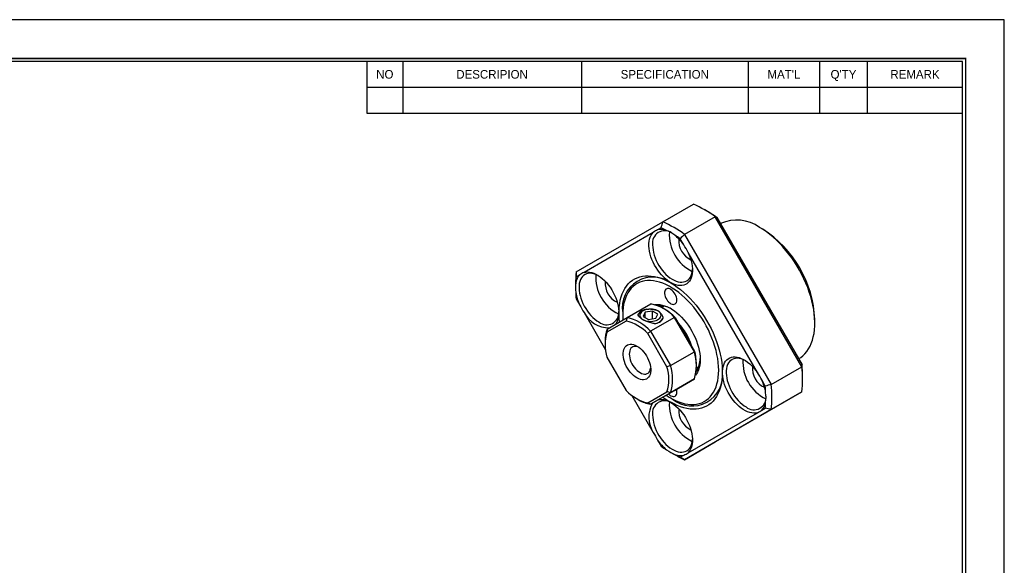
# Model space of a CAD drawing. Header units: millimetres. Extents: x 0 to 204, y 0 to 144.
# Tile 3 of 3: x 90 to 204, y 81 to 144. Entities that reach past the tile are written whole.
import ezdxf
from ezdxf.enums import TextEntityAlignment as Align

# ---------------------------------------------------------------- set-up
doc = ezdxf.new("R2010")
doc.units = ezdxf.units.MM
doc.layers.add('L1', color=7, linetype='CONTINUOUS')
doc.layers.add('OUTLINE', color=7, linetype='CONTINUOUS')

# ---------------------------------------------------------------- blocks, each defined once
blk = doc.blocks.new('표제란')
at = {"layer": 'L1', "color": 0}
for p, q in [((297, 210), (0, 210)), ((297, 0), (297, 210))]:
    blk.add_line(p, q, dxfattribs=at)
at = {"layer": 'L1'}
for p, q in [((190, 203), (190, 194.34)), ((196, 203), (196, 194.34)), ((226, 203), (226, 194.34)), ((254, 203), (254, 194.34)), ((266, 203), (266, 194.34)), ((274, 203), (274, 194.34)), ((190, 198.67), (290, 198.67)), ((190, 194.34), (290, 194.34))]:
    blk.add_line(p, q, dxfattribs=at)
at = {"layer": 'L1', "const_width": 0.25}
blk.add_lwpolyline([(290.5, 6.5), (290.5, 203.5), (10, 203.5), (10, 6.5)], close=True, dxfattribs=at)
at = {"layer": 'L1'}
blk.add_lwpolyline([(290, 7), (290, 203), (10.5, 203), (10.5, 7)], close=True, dxfattribs=at)
for s, p in [('NO', (193, 200.83)), ('DESCRIPION', (211, 200.83)), ('SPECIFICATION', (240, 200.83)), ("MAT'L", (260, 200.83)), ("Q'TY", (270, 200.83)), ('REMARK', (282, 200.83))]:
    blk.add_text(s, height=1.444, dxfattribs=at).set_placement(p, align=Align.MIDDLE_CENTER)
for tag, p in [('필렛', (179.25, 10.9)), ('모따기', (179.25, 8.3))]:
    blk.add_attdef(tag, text='', height=1.15, dxfattribs=at).set_placement(p, align=Align.MIDDLE_LEFT)
at = {"layer": 'OUTLINE', "ltscale": 0.5}
for tag, p, height in [('TITLE', (237.17, 24.41), 2.5), ('도번', (251.18, 15.64), 2.5), ('SCALE', (253.78, 9.55), 1.2), ('DATE', (277.02, 9.51), 1.2)]:
    blk.add_attdef(tag, p, '', height=height, dxfattribs=at)

msp = doc.modelspace()

# ---------------------------------------------------------------- linework, layer by layer
at = {"layer": 'OUTLINE'}
for p, q in [((164.604, 120.9249), (168.1395, 122.966)), ((170.652, 121.5155), (167.1165, 119.4745)), ((169.7511, 122.1163), (169.3976, 122.3205)), ((180.6395, 104.2167), (170.652, 121.5155)), ((154.6165, 115.1574), (164.604, 120.9249)), ((170.844, 121.4221), (180.6547, 104.4295)), ((171.2601, 120.7251), (171.2498, 120.7192)), ((163.4997, 119.7099), (155.5137, 115.0982)), ((164.412, 120.2368), (163.9989, 119.9982)), ((167.1165, 119.4745), (177.104, 102.1757)), ((176.1143, 120.0748), (175.7608, 120.279)), ((167.0144, 118.2574), (166.6013, 118.9729)), ((175.4997, 103.5605), (167.5137, 117.3927)), ((155.0144, 114.8099), (154.6013, 114.5713)), ((154.5465, 113.7471), (154.5465, 113.3591)), ((154.6013, 112.0432), (155.0144, 111.3277)), ((160.4754, 109.8808), (163.2331, 111.4728)), ((155.5137, 110.463), (157.9889, 106.1758)), ((159.9736, 110.4509), (159.9736, 110.2059)), ((162.5609, 110.5092), (162.3367, 110.0263)), ((163.3974, 110.6386), (162.5609, 110.5092)), ((162.5609, 109.8969), (162.5609, 110.5092)), ((164.0097, 110.285), (163.3974, 110.6386)), ((163.3974, 109.7421), (163.3974, 110.6386)), ((163.7856, 109.8021), (164.0097, 110.285)), ((164.7498, 111.1935), (164.4752, 111.035)), ((164.8002, 110.8492), (164.5881, 110.9717)), ((160.38, 109.4793), (158.1552, 108.1945)), ((158.1841, 108.5576), (160.4754, 109.8808)), ((162.3367, 110.0263), (162.9491, 109.6727)), ((162.9491, 109.6727), (163.7856, 109.8021)), ((165.9418, 109.9091), (163.1841, 108.3171)), ((168.2331, 105.9405), (165.9418, 109.9091)), ((166.0371, 109.8874), (168.262, 106.0338)), ((182.1237, 109.2569), (182.1237, 109.6651)), ((165.08, 104.1969), (162.8552, 108.0505)), ((163.1841, 108.3171), (165.4754, 104.3485)), ((157.9406, 107.1342), (157.9406, 106.8893)), ((165.4754, 104.3485), (168.2331, 105.9405)), ((158.1552, 105.3363), (160.38, 101.4828)), ((168.4765, 104.236), (168.4765, 104.4809)), ((180.2498, 105.1308), (180.2594, 105.1363)), ((168.6511, 104.0145), (168.4727, 104.038)), ((168.4749, 104.1066), (168.7495, 104.2651)), ((177.104, 102.1757), (180.6395, 104.2167)), ((168.2331, 102.8125), (165.4754, 101.2205)), ((165.9418, 101.4894), (168.2331, 102.8125)), ((176.412, 101.9803), (175.9989, 102.6958)), ((180.7095, 102.7256), (180.7095, 103.1338)), ((162.8552, 100.0539), (165.08, 101.3387)), ((163.1841, 99.8974), (165.9418, 101.4894)), ((165.4754, 101.2205), (163.1841, 99.8974)), ((170.652, 95.5478), (180.6395, 101.3153)), ((180.6395, 101.3153), (177.104, 99.2743)), ((161.0238, 100.9191), (163.4997, 96.6308)), ((161.617, 100.521), (161.8291, 100.3985)), ((165.5058, 100.6228), (165.7179, 100.5004)), ((177.104, 99.2743), (167.1165, 93.5068)), ((167.5137, 94.3136), (175.4997, 98.9253)), ((175.9989, 99.2136), (176.412, 99.4522)), ((163.9989, 95.7661), (164.412, 95.0506)), ((167.1165, 93.5068), (170.652, 95.5478)), ((165.5224, 94.3463), (165.8584, 94.1523)), ((166.6013, 93.7867), (167.0144, 94.0253))]:
    msp.add_line(p, q, dxfattribs=at)
at = {"layer": 'OUTLINE', "flags": 128}
for points in [[(167.5137, 117.3927), (167.6521, 117.0765), (167.7698, 116.7578), (167.8656, 116.4396), (167.9386, 116.1249), (167.9879, 115.8169), (168.0133, 115.5185), (168.0144, 115.2326), (167.9912, 114.962), (167.9439, 114.7093), (167.873, 114.477), (167.7793, 114.2672), (167.6635, 114.0821), (167.5268, 113.9233), (167.3706, 113.7926), (167.1963, 113.6911), (167.0056, 113.6197), (166.8004, 113.5793), (166.5827, 113.5702), (166.3546, 113.5924), (166.1183, 113.6458), (165.876, 113.7298), (165.6302, 113.8437), (165.3832, 113.9863), (165.1373, 114.1563), (164.8951, 114.3519), (164.6587, 114.5714), (164.4306, 114.8126), (164.2129, 115.073), (164.0077, 115.3504), (163.8171, 115.6418), (163.6428, 115.9446), (163.4866, 116.2557), (163.3499, 116.5722), (163.2341, 116.8911), (163.1403, 117.2091), (163.0694, 117.5233), (163.0222, 117.8306), (162.999, 118.128), (163.0001, 118.4126), (163.0254, 118.6817), (163.0748, 118.9327), (163.1477, 119.1631), (163.2435, 119.3708), (163.3612, 119.5536), (163.4997, 119.7099)], [(180.2594, 105.1363), (180.4979, 105.2894), (180.7529, 105.4919), (180.9885, 105.7231), (181.2039, 105.9822), (181.3983, 106.2682), (181.5708, 106.58), (181.7209, 106.9164), (181.8479, 107.276), (181.9513, 107.6575), (182.0308, 108.0594), (182.086, 108.4802), (182.1168, 108.9181), (182.1229, 109.3716), (182.1045, 109.8389), (182.0614, 110.3181), (181.9941, 110.8074), (181.9025, 111.305), (181.7873, 111.8088), (181.6487, 112.317), (181.4873, 112.8275), (181.3038, 113.3384), (181.0988, 113.8478), (180.8731, 114.3536), (180.6277, 114.854), (180.3635, 115.3468), (180.0814, 115.8304), (179.7826, 116.3027), (179.4683, 116.7619), (179.1396, 117.2064), (178.7978, 117.6343), (178.4443, 118.044), (178.0804, 118.4339), (177.7075, 118.8025), (177.327, 119.1484), (176.9405, 119.4703), (176.5495, 119.7668), (176.1554, 120.037), (175.7597, 120.2796)], [(163.4207, 118.2594), (163.4329, 117.9795), (163.4693, 117.6885), (163.5296, 117.3895), (163.613, 117.0856), (163.7188, 116.7802), (163.8458, 116.4763), (163.9926, 116.1773), (164.1578, 115.8863), (164.3395, 115.6064), (164.5358, 115.3406), (164.7446, 115.0916), (164.9638, 114.8621), (165.191, 114.6546), (165.4237, 114.4713), (165.6596, 114.314), (165.8962, 114.1845), (166.1308, 114.0841), (166.3611, 114.0139), (166.5846, 113.9747), (166.7989, 113.9668), (167.0017, 113.9903), (167.191, 114.0451), (167.3646, 114.1304), (167.5208, 114.2455), (167.6579, 114.389), (167.7744, 114.5595), (167.8692, 114.7552), (167.9411, 114.9739), (167.9895, 115.2135), (168.0139, 115.4712), (168.0146, 115.4876)], [(157.1302, 114.7434), (157.1152, 114.7512), (156.8799, 114.859), (156.6483, 114.9368), (156.4229, 114.9838), (156.2061, 114.9996), (156.0001, 114.9839), (155.8073, 114.9369), (155.6296, 114.8591), (155.4689, 114.7514), (155.3268, 114.6148), (155.205, 114.4509), (155.1047, 114.2613), (155.027, 114.0481), (154.9727, 113.8136), (154.9423, 113.5602), (154.9362, 113.2906), (154.9545, 113.0076), (154.9969, 112.7143), (155.063, 112.4138), (155.1521, 112.1093), (155.2633, 111.8039), (155.3954, 111.501), (155.547, 111.2037), (155.7164, 110.9151), (155.902, 110.6385), (156.1016, 110.3766), (156.3132, 110.1322), (156.5346, 109.9081), (156.7634, 109.7064), (156.9972, 109.5294), (157.2335, 109.3789)], [(155.5137, 115.0982), (155.7182, 115.14), (155.9354, 115.1505), (156.1631, 115.1297), (156.3991, 115.0777), (156.6412, 114.995), (156.8869, 114.8824), (157.1339, 114.741), (157.3799, 114.5723), (157.6223, 114.3777), (157.859, 114.1593), (158.0875, 113.919), (158.3057, 113.6594), (158.5115, 113.3827), (158.7028, 113.0919), (158.8779, 112.7895), (159.035, 112.4787), (159.1725, 112.1623), (159.2893, 111.8436), (159.3841, 111.5254), (159.456, 111.211), (159.5043, 110.9034), (159.5286, 110.6055), (159.5286, 110.3202), (159.5043, 110.0503), (159.456, 109.7985), (159.3841, 109.5671), (159.2893, 109.3584), (159.1725, 109.1744), (159.1027, 109.0881)], [(159.6161, 109.3846), (159.5768, 109.7744), (159.5524, 110.2286), (159.5524, 110.6696), (159.5768, 111.0956), (159.6257, 111.5047), (159.6987, 111.8954), (159.7955, 112.2661), (159.9159, 112.6151), (160.0592, 112.9412), (160.2249, 113.2428), (160.4123, 113.5189), (160.6206, 113.7682), (160.849, 113.9898), (161.0966, 114.1827), (161.3622, 114.3461), (161.6449, 114.4793), (161.9435, 114.5819), (162.2567, 114.6534), (162.5833, 114.6935), (162.9219, 114.702), (163.2711, 114.6789), (163.6295, 114.6243), (163.9956, 114.5385), (164.3679, 114.4217), (164.7449, 114.2744), (165.125, 114.0973), (165.5067, 113.8911), (165.8884, 113.6566), (166.2685, 113.3948), (166.6455, 113.1068), (167.0178, 112.7938), (167.3839, 112.4569), (167.7423, 112.0978), (168.0915, 111.7177), (168.4301, 111.3182), (168.7566, 110.9011), (169.0698, 110.468), (169.3684, 110.0207), (169.6511, 109.561), (169.9168, 109.0908), (170.1643, 108.6121), (170.3927, 108.1269), (170.6011, 107.637), (170.7885, 107.1446), (170.9542, 106.6516), (171.0975, 106.1601), (171.2178, 105.6721), (171.3147, 105.1897), (171.3877, 104.7147), (171.4365, 104.2491), (171.461, 103.7949), (171.461, 103.3539), (171.4365, 102.9279), (171.3877, 102.5188), (171.3147, 102.1281), (171.2178, 101.7574), (171.0975, 101.4084), (170.9542, 101.0823), (170.7885, 100.7807), (170.6011, 100.5046), (170.3927, 100.2553), (170.1643, 100.0337), (169.9168, 99.8408), (169.6511, 99.6774), (169.3684, 99.5442), (169.0698, 99.4416), (168.7566, 99.3701), (168.4301, 99.33), (168.0915, 99.3215), (167.7423, 99.3446), (167.3839, 99.3992), (167.0178, 99.485), (166.6455, 99.6018), (166.2685, 99.7491), (165.8884, 99.9262), (165.5067, 100.1324), (165.5067, 100.1324)], [(164.9968, 100.9438), (165.3218, 100.7326), (165.6916, 100.5192), (166.0605, 100.3347), (166.427, 100.18), (166.7894, 100.0559), (167.146, 99.9628), (167.4953, 99.9012), (167.8358, 99.8714), (168.1658, 99.8735), (168.4839, 99.9074), (168.7888, 99.9731), (169.079, 100.0702), (169.3533, 100.1983), (169.6103, 100.3568), (169.8491, 100.5451), (170.0684, 100.7622), (170.2674, 101.0073), (170.4451, 101.2792), (170.6007, 101.5766), (170.7336, 101.8984), (170.8432, 102.243), (170.9289, 102.6089), (170.9904, 102.9944), (171.0274, 103.3979), (171.0398, 103.8176), (171.0274, 104.2515), (170.9904, 104.6977), (170.9289, 105.1542), (170.8432, 105.6191), (170.7336, 106.0902), (170.6007, 106.5654), (170.4451, 107.0426), (170.2674, 107.5196), (170.0684, 107.9944), (169.8491, 108.4648), (169.6103, 108.9287), (169.3533, 109.384), (169.079, 109.8288), (168.7888, 110.261), (168.4839, 110.6786), (168.1658, 111.0799), (167.8358, 111.463), (167.4953, 111.8262), (167.146, 112.1679), (166.7894, 112.4866), (166.427, 112.7809), (166.0605, 113.0494), (165.6916, 113.2909), (165.3218, 113.5043), (164.9528, 113.6888), (164.5864, 113.8435), (164.224, 113.9676), (163.8674, 114.0607), (163.518, 114.1223), (163.1776, 114.1521), (162.8476, 114.15), (162.5294, 114.1161), (162.2245, 114.0504), (161.9343, 113.9533), (161.6601, 113.8252), (161.403, 113.6667), (161.1643, 113.4784), (160.9449, 113.2613), (160.746, 113.0162), (160.5683, 112.7443), (160.4126, 112.4469), (160.2797, 112.1251), (160.1702, 111.7805), (160.0844, 111.4146), (160.0229, 111.0291), (159.9859, 110.6256), (159.9736, 110.2059), (159.9736, 110.2059)], [(166.2138, 111.9111), (166.201, 112.073), (166.1631, 112.2438), (166.1015, 112.4173), (166.0184, 112.5873), (165.9168, 112.7476), (165.8004, 112.8924), (165.6734, 113.0166), (165.5403, 113.1155), (165.406, 113.1856), (165.2754, 113.2244), (165.1531, 113.2305), (165.0436, 113.2037), (164.9509, 113.1449), (164.8782, 113.0563), (164.8282, 112.941), (164.8028, 112.8032), (164.8028, 112.648), (164.8282, 112.4809), (164.8782, 112.3079), (164.9509, 112.1354), (165.0436, 111.9695), (165.1531, 111.8162), (165.2754, 111.6811), (165.406, 111.5691), (165.5403, 111.4842), (165.6734, 111.4295), (165.8004, 111.4069), (165.9168, 111.4173), (166.0184, 111.4604), (166.1015, 111.5344), (166.1631, 111.6368), (166.201, 111.7639), (166.2138, 111.9111)], [(163.6851, 111.3704), (163.7271, 111.3765), (163.9786, 111.3936), (164.2412, 111.3791), (164.5128, 111.3331), (164.7916, 111.256), (165.0756, 111.1483), (165.3626, 111.0108), (165.6507, 110.8445), (165.9378, 110.6505), (166.2217, 110.4304), (166.5005, 110.1856), (166.7722, 109.9179), (167.0347, 109.6294), (167.2862, 109.3219), (167.5249, 108.9978), (167.7491, 108.6594), (167.9571, 108.3091), (168.1474, 107.9495), (168.3187, 107.5831), (168.4698, 107.2127), (168.5995, 106.8407), (168.7069, 106.47), (168.7913, 106.1032), (168.852, 105.7429), (168.8886, 105.3918), (168.9008, 105.0524), (168.8886, 104.727), (168.852, 104.4182), (168.7913, 104.128), (168.7069, 103.8586), (168.5995, 103.6119), (168.4698, 103.3897), (168.3702, 103.2546)], [(159.9736, 110.2059), (159.9859, 109.772), (159.997, 109.6046)], [(162.3109, 109.6578), (162.469, 109.5809), (162.6474, 109.5204), (162.841, 109.4783), (163.044, 109.4556), (163.2508, 109.4531), (163.4554, 109.4708), (163.6518, 109.5081), (163.8345, 109.5641), (163.9982, 109.6372), (164.1381, 109.7251), (164.2502, 109.8254), (164.3314, 109.9353), (164.3793, 110.0514), (164.3924, 110.1706), (164.3705, 110.2893), (164.3142, 110.4042), (164.225, 110.512), (164.1056, 110.6094), (163.9593, 110.6939), (163.7904, 110.7628), (163.6038, 110.8143), (163.4048, 110.8468), (163.1991, 110.8595), (162.9927, 110.8519), (162.7915, 110.8243), (162.6012, 110.7774), (162.4274, 110.7127), (162.2751, 110.6319), (162.1486, 110.5374), (162.0516, 110.4319), (161.9868, 110.3185), (161.9562, 110.2005), (161.9606, 110.0811), (161.9999, 109.9638), (162.0729, 109.8521), (162.1776, 109.7491), (162.3109, 109.6578)], [(164.4147, 111.0674), (164.4829, 111.232), (164.4836, 111.2336)], [(161.6176, 106.6038), (161.817, 106.4742), (162.0133, 106.3177), (162.2033, 106.1367), (162.3841, 105.9341), (162.5527, 105.7131), (162.7067, 105.4772), (162.8435, 105.23), (162.9609, 104.9756), (163.0572, 104.7178), (163.1307, 104.4609), (163.1804, 104.2087), (163.2054, 103.9653), (163.2054, 103.7346), (163.1804, 103.5202), (163.1307, 103.3254), (163.0572, 103.1533), (162.9609, 103.0067), (162.8435, 102.8879), (162.7067, 102.7986), (162.5527, 102.7404), (162.3841, 102.7142), (162.2033, 102.7203), (162.0133, 102.7587), (161.817, 102.8288), (161.6176, 102.9294), (161.4182, 103.059), (161.2219, 103.2155), (161.0319, 103.3965), (160.8511, 103.5991), (160.6824, 103.8201), (160.5285, 104.0561), (160.3917, 104.3032), (160.2743, 104.5577), (160.178, 104.8154), (160.1045, 105.0724), (160.0548, 105.3246), (160.0297, 105.5679), (160.0297, 105.7986), (160.0548, 106.0131), (160.1045, 106.2079), (160.178, 106.3799), (160.2743, 106.5265), (160.3917, 106.6454), (160.5285, 106.7346), (160.6824, 106.7928), (160.8511, 106.8191), (161.0319, 106.8129), (161.2219, 106.7745), (161.4182, 106.7045), (161.6176, 106.6038)], [(161.8057, 106.4823), (161.795, 106.4868), (161.6225, 106.5431), (161.4571, 106.5673), (161.3021, 106.559), (161.1608, 106.5185), (161.0359, 106.4464), (160.9301, 106.3442), (160.8455, 106.2141), (160.7838, 106.0587), (160.7463, 105.8812), (160.7337, 105.6851), (160.7463, 105.4745), (160.7838, 105.2536), (160.8455, 105.0269), (160.9301, 104.7991), (161.0359, 104.5748), (161.1608, 104.3586), (161.3021, 104.1548), (161.4571, 103.9677), (161.6225, 103.8009), (161.795, 103.658), (161.9711, 103.5418), (162.1472, 103.4547), (162.3198, 103.3984), (162.4852, 103.3742), (162.6402, 103.3824), (162.7815, 103.423), (162.9063, 103.4951), (163.0121, 103.5972), (163.0968, 103.7273), (163.1585, 103.8827), (163.196, 104.0603), (163.1974, 104.0716)], [(175.4997, 98.9253), (175.2951, 98.8835), (175.0779, 98.873), (174.8502, 98.8938), (174.6142, 98.9458), (174.3722, 99.0285), (174.1265, 99.1411), (173.8794, 99.2825), (173.6335, 99.4512), (173.391, 99.6458), (173.1544, 99.8642), (172.9258, 100.1045), (172.7076, 100.3641), (172.5019, 100.6408), (172.3105, 100.9316), (172.1355, 101.234), (171.9784, 101.5448), (171.8408, 101.8612), (171.7241, 102.1799), (171.6293, 102.4981), (171.5574, 102.8125), (171.509, 103.1201), (171.4848, 103.418), (171.4848, 103.7033), (171.509, 103.9732), (171.5574, 104.225), (171.6293, 104.4564), (171.7241, 104.6651), (171.8408, 104.8491), (171.9784, 105.0066), (172.1355, 105.1361), (172.3105, 105.2363), (172.5019, 105.3063), (172.7076, 105.3453), (172.9258, 105.3531), (173.1544, 105.3294), (173.391, 105.2746), (173.6335, 105.1893), (173.8794, 105.0741), (174.1265, 104.9302), (174.3722, 104.7591), (174.6142, 104.5623), (174.8502, 104.3418), (175.0779, 104.0998), (175.2951, 103.8385), (175.4997, 103.5605)], [(174.1008, 104.9465), (174.0858, 104.9543), (173.8504, 105.0621), (173.6188, 105.1399), (173.3934, 105.1869), (173.1766, 105.2027), (172.9707, 105.187), (172.7779, 105.14), (172.6001, 105.0622), (172.4394, 104.9545), (172.2974, 104.8179), (172.1756, 104.654), (172.0753, 104.4644), (171.9976, 104.2512), (171.9432, 104.0167), (171.9128, 103.7633), (171.9068, 103.4937), (171.925, 103.2107), (171.9674, 102.9174), (172.0336, 102.6169), (172.1227, 102.3124), (172.2339, 102.007), (172.366, 101.7041), (172.5175, 101.4068), (172.687, 101.1182), (172.8725, 100.8416), (173.0722, 100.5797), (173.2838, 100.3353), (173.5052, 100.1112), (173.734, 99.9095), (173.9678, 99.7325), (174.2041, 99.582)], [(165.251, 101.0906), (165.2754, 101.0661), (165.406, 100.9541), (165.5403, 100.8692), (165.6734, 100.8145), (165.8004, 100.7919), (165.9168, 100.8023), (166.0184, 100.8453), (166.1015, 100.9194), (166.1631, 101.0218), (166.201, 101.1489), (166.2138, 101.296)], [(166.2138, 101.296), (166.201, 101.4579), (166.166, 101.6188)], [(164.1, 100.4262), (164.2129, 100.4442), (164.4306, 100.4533), (164.6587, 100.4311), (164.8951, 100.3777), (165.1373, 100.2937), (165.3832, 100.1798), (165.6302, 100.0372), (165.876, 99.8672), (166.1183, 99.6716), (166.3546, 99.4521), (166.5827, 99.2109), (166.8004, 98.9505), (167.0056, 98.6731), (167.1963, 98.3817), (167.3706, 98.0789), (167.5268, 97.7678), (167.6635, 97.4513), (167.7793, 97.1324), (167.873, 96.8144), (167.9439, 96.5002), (167.9912, 96.1929), (168.0144, 95.8955), (168.0133, 95.6109), (167.9879, 95.3418), (167.9386, 95.0908), (167.8656, 94.8604), (167.7698, 94.6527), (167.6521, 94.4699), (167.5137, 94.3136)], [(163.4207, 98.6624), (163.4329, 98.3825), (163.4693, 98.0915), (163.5296, 97.7925), (163.613, 97.4887), (163.7188, 97.1832), (163.8458, 96.8793), (163.9926, 96.5803), (164.1578, 96.2893), (164.3395, 96.0094), (164.5358, 95.7436), (164.7446, 95.4946), (164.9638, 95.2651), (165.191, 95.0576), (165.4237, 94.8743), (165.6596, 94.717), (165.8962, 94.5875), (166.1308, 94.4871), (166.3611, 94.4169), (166.5846, 94.3777), (166.7989, 94.3698), (167.0017, 94.3934), (167.191, 94.4481), (167.3646, 94.5335), (167.5208, 94.6485), (167.6579, 94.7921), (167.7744, 94.9626), (167.8692, 95.1582), (167.9411, 95.377), (167.9895, 95.6165), (168.0139, 95.8742), (168.0146, 95.8907)]]:
    msp.add_lwpolyline(points, dxfattribs=at)
at = {"layer": 'OUTLINE'}
for centre, radius, start, end in [((161.9016, 109.259), 15.0596, 54.475342, 65.530035), ((161.8786, 108.515), 15.7153, 55.2158, 59.937402), ((158.366, 107.218), 15.0596, 54.475342, 65.530035), ((173.1279, 116.6442), 4.4881, 54.096988, 114.592553), ((164.8095, 118.4886), 1.4076, 55.284016, 189.373762), ((164.4105, 118.3616), 1.6876, 68.477616, 104.116015), ((158.9314, 108.3704), 13.0709, 62.189179, 65.209483), ((170.0667, 119.4427), 4.7191, 176.123769, 243.870854), ((162.6197, 115.2596), 5.3198, 34.299838, 50.776369), ((157.3651, 105.6572), 16.2054, 55.253505, 57.870526), ((169.1031, 109.0879), 13.0334, 2.538277, 57.461723), ((168.8742, 118.7543), 2.4388, 175.203534, 244.79109), ((168.39, 113.7672), 13.8435, 174.236647, 180.08328), ((156.2265, 113.635), 1.688, 135.894419, 171.526831), ((161.5814, 114.5426), 4.7191, 176.123769, 243.870854), ((167.6217, 113.385), 13.0743, 174.794088, 177.813869), ((160.3889, 113.8542), 2.4388, 175.203534, 244.79109), ((163.4589, 111.0287), 3.5329, 52.39586, 189.413871), ((159.8085, 113.635), 5.3204, 189.224794, 205.700013), ((170.7548, 113.385), 16.2091, 182.13182, 184.748448), ((162.1746, 106.5114), 5.0731, 42.048242, 77.957135), ((158.4409, 112.0052), 3.3086, 207.782964, 269.722258), ((158.128, 110.4645), 1.4066, 230.511855, 5.020712), ((162.8609, 109.4824), 1.3748, 95.304505, 144.690118), ((163.449, 109.6635), 1.1602, 41.974361, 78.031015), ((164.2808, 108.6519), 2.5856, 58.933585, 94.588389), ((161.6678, 105.5445), 6.1605, 44.826676, 59.439212), ((159.3098, 104.7673), 4.8321, 42.801377, 77.203999), ((159.3828, 104.8602), 5.1381, 42.282974, 77.722402), ((163.4855, 110.5644), 1.3748, 275.304505, 324.690118), ((161.4793, 104.6868), 6.716, 17.138363, 42.861638), ((161.0556, 104.4422), 7.1858, 18.312692, 41.687309), ((162.7723, 106.7654), 4.8332, 162.801455, 197.198545), ((161.8439, 107.1992), 3.9038, 159.636099, 180.953488), ((163.3375, 104.3765), 5.1393, 342.283108, 17.716892), ((162.3155, 104.4211), 6.1613, 0.556104, 15.174158), ((166.1536, 105.1782), 2.7455, 326.476407, 359.990866), ((178.5519, 104.7457), 4.7191, 176.123769, 243.870854), ((160.4629, 102.7678), 4.8332, 342.801455, 17.198545), ((160.6481, 102.7845), 5.0743, 342.048448, 17.951552), ((167.9614, 103.2295), 3.5327, 230.595001, 7.600642), ((177.3595, 104.0573), 2.4388, 175.203534, 244.79109), ((165.6462, 102.766), 15.0633, 354.473551, 5.526449), ((164.9917, 103.118), 15.7177, 0.057492, 4.786234), ((171.2048, 100.3885), 5.3204, 9.224794, 25.700013), ((162.1107, 100.725), 15.0633, 354.473551, 5.526449), ((163.9254, 104.766), 4.8321, 222.801377, 257.203999), ((160.2586, 100.6385), 16.2091, 2.13182, 4.748448), ((163.8573, 103.8004), 3.9607, 239.196521, 260.212903), ((166.241, 98.393), 3.2589, 149.682423, 212.734453), ((164.8101, 98.8913), 1.4082, 55.11595, 189.356841), ((169.9914, 107.8518), 8.9275, 232.978163, 239.84494), ((170.0667, 99.8457), 4.7191, 176.123769, 243.870854), ((175.0984, 100.6744), 1.4117, 230.693083, 6.440694), ((174.7868, 100.3885), 1.688, 315.894419, 351.526831), ((163.3916, 100.6385), 13.0743, 354.794088, 357.813869), ((168.8742, 99.1573), 2.4388, 175.203534, 244.79109), ((168.3936, 98.7639), 5.3198, 214.299838, 230.776369), ((173.6483, 108.3663), 16.2054, 235.253505, 237.870526), ((172.8594, 106.2488), 13.9764, 239.939325, 245.738534), ((166.6028, 95.6619), 1.6876, 248.477616, 284.116015), ((172.082, 105.6531), 13.0709, 242.189179, 245.209483)]:
    msp.add_arc(centre, radius, start, end, dxfattribs=at)
for points in [[(170.652, 121.5155), (170.7158, 121.4848), (170.7797, 121.4537), (170.844, 121.4221)], [(164.412, 120.2368), (164.4762, 120.4662), (164.5402, 120.6956), (164.604, 120.9249)], [(163.9989, 119.9982), (163.8374, 119.9321), (163.671, 119.836), (163.4997, 119.7099)], [(165.9837, 119.3808), (165.6893, 119.6213), (165.3713, 119.8049), (165.0297, 119.9315)], [(167.1165, 119.4745), (166.9444, 119.3077), (166.7727, 119.1405), (166.6013, 118.9729)], [(167.5137, 117.3927), (167.3756, 117.6973), (167.2092, 117.9856), (167.0144, 118.2574)], [(154.6165, 115.1574), (154.6112, 114.9618), (154.6061, 114.7664), (154.6013, 114.5713)], [(155.5137, 115.0982), (155.3521, 115.0321), (155.1857, 114.936), (155.0144, 114.8099)], [(154.5569, 113.8838), (154.543, 113.5518), (154.543, 113.1846), (154.5569, 112.7821)], [(155.0144, 111.3277), (155.1857, 111.0423), (155.3521, 110.7541), (155.5137, 110.463)], [(160.4754, 109.8808), (160.4437, 109.747), (160.412, 109.6132), (160.38, 109.4793)], [(165.9418, 109.9091), (165.9734, 109.9021), (166.0052, 109.8949), (166.0371, 109.8874)], [(158.1841, 108.5576), (158.1743, 108.4365), (158.1646, 108.3154), (158.1552, 108.1945)], [(163.1841, 108.3171), (163.0742, 108.2285), (162.9646, 108.1396), (162.8552, 108.0505)], [(168.2331, 105.9405), (168.2429, 105.9713), (168.2525, 106.0024), (168.262, 106.0338)], [(165.4754, 104.3485), (165.3437, 104.2977), (165.2119, 104.2471), (165.08, 104.1969)], [(175.9989, 102.6958), (175.8609, 103.0004), (175.6945, 103.2886), (175.4997, 103.5605)], [(180.6395, 104.2167), (180.6448, 104.2872), (180.6499, 104.3581), (180.6547, 104.4295)], [(177.104, 102.1757), (176.8735, 102.11), (176.6428, 102.0449), (176.412, 101.9803)], [(165.4754, 101.2205), (165.3437, 101.26), (165.2119, 101.2994), (165.08, 101.3387)], [(176.4564, 100.1397), (176.5176, 100.499), (176.5176, 100.8662), (176.4564, 101.2414)], [(163.1841, 99.8974), (163.0742, 99.9495), (162.9646, 100.0017), (162.8552, 100.0539)], [(175.4997, 98.9253), (175.6945, 99.0106), (175.8609, 99.1067), (175.9989, 99.2136)], [(177.104, 99.2743), (176.8735, 99.3338), (176.6428, 99.3931), (176.412, 99.4522)], [(163.4997, 96.6308), (163.671, 96.3454), (163.8374, 96.0571), (163.9989, 95.7661)], [(165.0297, 94.6427), (165.3713, 94.4295), (165.6893, 94.2459), (165.9837, 94.092)], [(167.0144, 94.0253), (167.2092, 94.1106), (167.3756, 94.2067), (167.5137, 94.3136)], [(167.1165, 93.5068), (166.9444, 93.6), (166.7727, 93.6933), (166.6013, 93.7867)]]:
    msp.add_open_spline(points, degree=3, dxfattribs=at)
for points, knots in [([(162.0349, 109.8431), (161.9443, 109.9153), (161.8722, 109.9883), (161.771, 110.1335), (161.7419, 110.2043), (161.739, 110.2771)], [0, 0, 0, 0, 0.5, 0.5, 1, 1, 1, 1]), ([(162.7338, 110.8514), (162.9021, 110.8742), (163.0679, 110.8816), (163.3917, 110.8644), (163.5449, 110.8401), (163.6896, 110.7984)], [0, 0, 0, 0, 0.5, 0.5, 1, 1, 1, 1]), ([(163.6896, 110.7984), (163.8254, 110.772), (163.9514, 110.7269), (164.1627, 110.605), (164.25, 110.5268), (164.3116, 110.4394)], [0, 0, 0, 0, 0.5, 0.5, 1, 1, 1, 1]), ([(164.3116, 110.4394), (164.4021, 110.3455), (164.4742, 110.2388), (164.5754, 110.0107), (164.6046, 109.8917), (164.6074, 109.7698)], [0, 0, 0, 0, 0.5, 0.5, 1, 1, 1, 1]), ([(162.6568, 109.4841), (162.5212, 109.5288), (162.3957, 109.584), (162.1821, 109.7074), (162.0969, 109.7735), (162.0349, 109.8431)], [0, 0, 0, 0, 0.5, 0.5, 1, 1, 1, 1]), ([(163.6126, 109.1955), (163.4444, 109.2216), (163.2785, 109.2629), (162.9548, 109.363), (162.8016, 109.4206), (162.6568, 109.4841)], [0, 0, 0, 0, 0.5, 0.5, 1, 1, 1, 1]), ([(163.6126, 109.1955), (163.7299, 109.2046), (163.8407, 109.2235), (164.0497, 109.2827), (164.1477, 109.3234), (164.3199, 109.4227), (164.3964, 109.4828), (164.522, 109.6169), (164.5715, 109.6904), (164.6074, 109.7698)], [0, 0, 0, 0, 0.25, 0.25, 0.5, 0.5, 0.75, 0.75, 1, 1, 1, 1])]:
    msp.add_open_spline(points, degree=3, knots=knots, dxfattribs=at)

# ---------------------------------------------------------------- block references
at = {"layer": 'OUTLINE', "xscale": 0.6867763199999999, "yscale": 0.6867763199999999, "zscale": 0.6867763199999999}
msp.add_blockref('표제란', (0, 0), dxfattribs=at)

doc.saveas('drawing.dxf')
